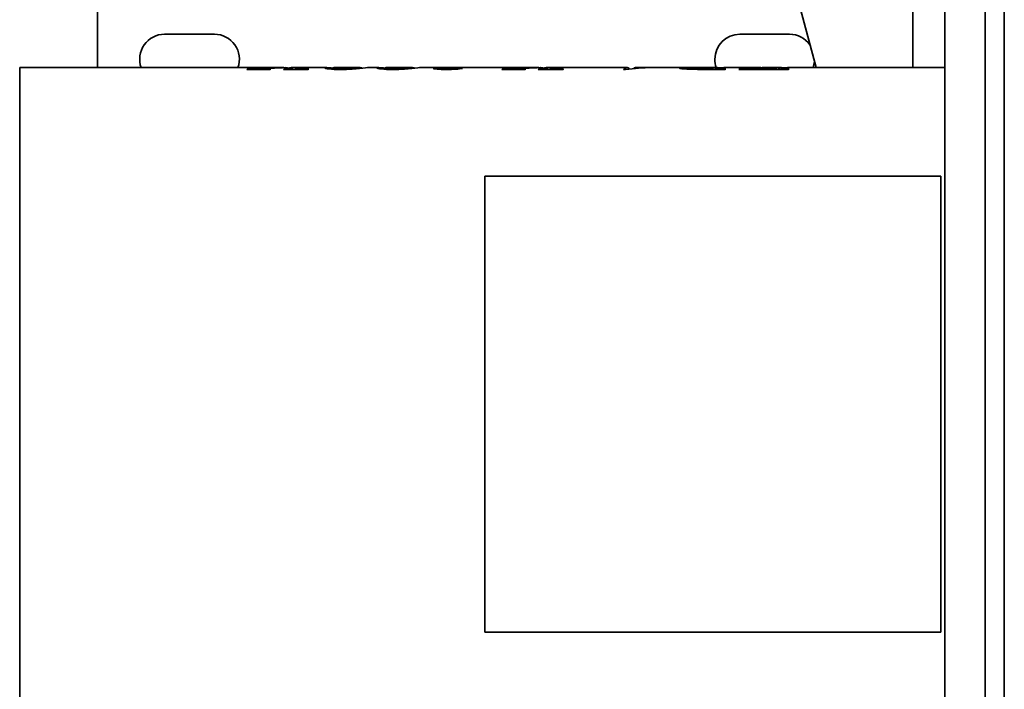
# Model space of a CAD drawing. Header units: millimetres. Extents: x 425 to 835, y 183 to 708.
# Tile 3 of 5: x 425 to 682, y 358 to 533. Entities that reach past the tile are written whole.
import ezdxf

# ---------------------------------------------------------------- set-up
doc = ezdxf.new("R2010")
doc.units = ezdxf.units.MM
doc.header["$LTSCALE"] = 3
doc.layers.add('Krawędzie widoczne(ISO)', color=7, linetype='Continuous', lineweight=35, true_color=0x262659)

msp = doc.modelspace()

# ---------------------------------------------------------------- linework, layer by layer
at = {"layer": 'Krawędzie widoczne(ISO)'}
for p, q in [((677.15, 662.81), (677.15, 201.81)), ((666.65, 202.31), (666.65, 662.31)), ((682.15, 605.96), (682.15, 433.18)), ((658.33, 541.45), (658.33, 520.11)), ((445.65, 537.31), (445.65, 520.11)), ((628.37, 537.58), (633.05, 520.11)), ((463.15, 528.81), (476.15, 528.81)), ((613.15, 528.81), (626.15, 528.81)), ((425.35, 520.11), (425.35, 344.51)), ((494.13, 520.11), (425.35, 520.11)), ((490.71, 519.65), (484.62, 519.65)), ((484.77, 519.65), (484.77, 519.7)), ((489.27, 519.65), (489.27, 519.77)), ((489.52, 519.65), (489.52, 519.73)), ((489.63, 519.84), (489.63, 519.95)), ((500.59, 519.65), (494.13, 519.65)), ((494.28, 520.09), (494.28, 520.1)), ((494.3, 519.65), (494.3, 519.7)), ((496.13, 519.65), (496.13, 519.79)), ((496.15, 519.65), (496.15, 520.1)), ((496.44, 519.65), (496.44, 520.11)), ((505.28, 520.11), (496.53, 520.11)), ((506.91, 519.68), (506.91, 519.92)), ((513.9, 520.11), (507.73, 520.11)), ((518.89, 520.11), (516.37, 520.11)), ((520.52, 519.68), (520.52, 519.92)), ((527.5, 520.11), (521.33, 520.11)), ((535.17, 520.11), (529.97, 520.11)), ((535.47, 519.63), (535.47, 519.94)), ((537.27, 520.07), (537.27, 520.09)), ((560.6, 520.11), (538.78, 520.11)), ((540.4, 519.82), (540.4, 519.9)), ((541.41, 520.1), (541.41, 520.1)), ((557.18, 519.65), (551.09, 519.65)), ((551.24, 519.65), (551.24, 519.7)), ((555.74, 519.65), (555.74, 519.77)), ((555.99, 519.65), (555.99, 519.73)), ((556.1, 519.84), (556.1, 519.95)), ((567.06, 519.65), (560.6, 519.65)), ((560.75, 520.09), (560.75, 520.1)), ((560.77, 519.65), (560.77, 519.7)), ((562.6, 519.65), (562.6, 519.79)), ((562.62, 519.65), (562.62, 520.1)), ((562.91, 519.65), (562.91, 520.11)), ((583.72, 520.11), (563, 520.11)), ((583.34, 519.61), (582.87, 519.61)), ((584.34, 519.74), (584.34, 519.83)), ((585.5, 519.87), (585.5, 519.97)), ((589.16, 520.11), (585.98, 520.11)), ((601.37, 520.11), (590.23, 520.11)), ((600.12, 519.7), (600.12, 519.95)), ((602.49, 520.09), (602.49, 520.1)), ((609.37, 519.65), (602.9, 519.65)), ((604.83, 519.65), (604.83, 519.75)), ((606.85, 520.11), (605.18, 520.11)), ((606.83, 519.65), (606.83, 520.1)), ((607.1, 519.65), (607.1, 520.11)), ((607.37, 519.65), (607.37, 519.8)), ((618.13, 520.11), (609.35, 520.11)), ((625.87, 519.65), (612.91, 519.65)), ((614.03, 519.98), (614.52, 519.98)), ((614.03, 519.65), (614.03, 519.98)), ((614.43, 519.65), (614.43, 519.93)), ((614.77, 519.65), (614.77, 519.84)), ((617.63, 520.04), (617.15, 520.04)), ((619.02, 519.74), (621.33, 519.74)), ((621.33, 519.65), (621.33, 519.74)), ((623.37, 520.1), (621.65, 520.1)), ((621.87, 520.11), (623.63, 520.11)), ((623.37, 519.65), (623.37, 520.1)), ((623.63, 519.65), (623.63, 520.11)), ((624.02, 519.65), (624.02, 519.8)), ((625.75, 519.7), (626.03, 519.7)), ((666.65, 520.11), (625.95, 520.11)), ((546.66, 491.79), (546.66, 372.82)), ((665.63, 491.79), (546.66, 491.79)), ((665.63, 372.82), (665.63, 491.79)), ((682.15, 433.18), (682.15, 266.67)), ((546.66, 372.82), (665.63, 372.82))]:
    msp.add_line(p, q, dxfattribs=at)
for centre, start, end in [((463.15, 522.31), 90, 199.7831), ((476.15, 522.31), 340.2169, 90), ((613.15, 522.31), 90, 180), ((626.15, 522.31), 35.1227, 90), ((613.15, 522.31), 180, 199.7976), ((626.15, 522.31), 340.2223, 354.8995)]:
    msp.add_arc(centre, 6.5, start, end, dxfattribs=at)
for points in [[(484.62, 519.65), (484.67, 519.67), (484.72, 519.68), (484.77, 519.7)], [(489.49, 519.82), (489.34, 519.8), (489.27, 519.79), (489.27, 519.77)], [(489.27, 519.77), (489.27, 519.75), (489.35, 519.74), (489.52, 519.73)], [(491.78, 520), (490.67, 519.94), (489.91, 519.88), (489.49, 519.82)], [(489.52, 519.73), (489.75, 519.71), (490.2, 519.7), (490.85, 519.7)], [(489.63, 519.95), (491.18, 520.04), (492.73, 520.09), (494.28, 520.1)], [(490.85, 519.7), (490.81, 519.68), (490.76, 519.67), (490.71, 519.65)], [(494.59, 520.09), (493.65, 520.08), (492.72, 520.04), (491.78, 520)], [(494.28, 520.1), (494.23, 520.11), (494.18, 520.11), (494.13, 520.11)], [(494.13, 519.65), (494.19, 519.67), (494.24, 519.68), (494.3, 519.7)], [(495.83, 519.9), (495.41, 520), (495, 520.07), (494.59, 520.09)], [(495.33, 520), (495.6, 520.05), (495.88, 520.08), (496.15, 520.1)], [(496.13, 519.79), (496.13, 519.81), (496.03, 519.85), (495.83, 519.9)], [(496.15, 520.1), (496.25, 520.1), (496.35, 520.09), (496.44, 520.09)], [(496.44, 520.11), (496.92, 520.11), (497.4, 520.07), (497.88, 519.97)], [(500.72, 519.7), (500.68, 519.68), (500.63, 519.67), (500.59, 519.65)], [(507.73, 520.11), (507.18, 520.11), (506.91, 520.02), (506.91, 519.92)], [(512.08, 519.73), (511.14, 519.66), (510.1, 519.61), (508.96, 519.61)], [(515.58, 520.07), (514.65, 519.99), (513.49, 519.85), (512.08, 519.73)], [(513.75, 520.1), (514.25, 520.12), (514.56, 520.06), (514.69, 519.98)], [(516.37, 520.11), (516.18, 520.11), (515.91, 520.09), (515.58, 520.07)], [(521.33, 520.11), (520.79, 520.11), (520.52, 520.02), (520.52, 519.92)], [(525.68, 519.73), (524.75, 519.66), (523.71, 519.61), (522.56, 519.61)], [(529.18, 520.07), (528.26, 519.99), (527.09, 519.85), (525.68, 519.73)], [(527.35, 520.1), (527.85, 520.12), (528.16, 520.06), (528.29, 519.98)], [(529.97, 520.11), (529.78, 520.11), (529.51, 520.09), (529.18, 520.07)], [(536.62, 520.05), (535.85, 520.03), (535.47, 519.99), (535.47, 519.94)], [(541.41, 520.1), (539.27, 520.09), (537.67, 520.09), (536.62, 520.05)], [(537.75, 519.75), (538.74, 519.75), (539.62, 519.81), (540.4, 519.9)], [(540.4, 519.9), (540.56, 519.89), (540.72, 519.89), (540.88, 519.89)], [(551.09, 519.65), (551.14, 519.67), (551.19, 519.68), (551.24, 519.7)], [(555.96, 519.82), (555.81, 519.8), (555.74, 519.79), (555.74, 519.77)], [(555.74, 519.77), (555.74, 519.75), (555.82, 519.74), (555.99, 519.73)], [(558.25, 520), (557.14, 519.94), (556.38, 519.88), (555.96, 519.82)], [(555.99, 519.73), (556.22, 519.71), (556.67, 519.7), (557.33, 519.7)], [(556.1, 519.95), (557.65, 520.04), (559.2, 520.09), (560.75, 520.1)], [(557.33, 519.7), (557.28, 519.68), (557.23, 519.67), (557.18, 519.65)], [(561.06, 520.09), (560.12, 520.08), (559.19, 520.04), (558.25, 520)], [(560.75, 520.1), (560.7, 520.11), (560.65, 520.11), (560.6, 520.11)], [(560.6, 519.65), (560.66, 519.67), (560.71, 519.68), (560.77, 519.7)], [(562.3, 519.9), (561.88, 520), (561.47, 520.07), (561.06, 520.09)], [(561.8, 520), (562.08, 520.05), (562.35, 520.08), (562.62, 520.1)], [(562.6, 519.79), (562.6, 519.81), (562.5, 519.85), (562.3, 519.9)], [(562.62, 520.1), (562.72, 520.1), (562.82, 520.09), (562.91, 520.09)], [(562.91, 520.11), (563.39, 520.11), (563.87, 520.07), (564.35, 519.97)], [(567.19, 519.7), (567.15, 519.68), (567.1, 519.67), (567.06, 519.65)], [(582.87, 519.61), (583.33, 520.14), (583.78, 520.25), (584.24, 519.93)], [(590.23, 520.11), (587.93, 520.11), (585.64, 519.94), (583.34, 519.61)], [(584.24, 519.93), (584.31, 519.88), (584.34, 519.84), (584.34, 519.83)], [(585.5, 519.97), (586.9, 520.07), (588.29, 520.12), (589.69, 520.1)], [(585.98, 520.11), (585.82, 520.11), (585.66, 520.06), (585.5, 519.97)], [(602.49, 520.1), (602.08, 520.11), (601.7, 520.11), (601.37, 520.11)], [(603.59, 519.74), (603.91, 519.74), (604.33, 519.74), (604.83, 519.75)], [(604.83, 519.75), (605.49, 519.96), (606.16, 520.07), (606.83, 520.1)], [(606.83, 520.1), (606.25, 520.1), (605.83, 520.1), (605.58, 520.1)], [(606.03, 520.11), (606.33, 520.11), (606.68, 520.11), (607.1, 520.11)], [(607.1, 520.11), (607.48, 520.11), (607.85, 520.08), (608.23, 520.02)], [(607.78, 519.94), (607.51, 519.88), (607.37, 519.83), (607.37, 519.8)], [(609.35, 520.11), (608.83, 520.11), (608.31, 520.05), (607.78, 519.94)], [(609.13, 519.7), (609.28, 519.7), (609.42, 519.7), (609.55, 519.7)], [(609.55, 519.7), (609.49, 519.68), (609.43, 519.67), (609.37, 519.65)], [(612.91, 519.65), (613.29, 519.8), (613.66, 519.91), (614.03, 519.98)], [(614.52, 519.98), (614.46, 519.96), (614.43, 519.94), (614.43, 519.93)], [(614.43, 519.93), (614.43, 519.89), (614.54, 519.87), (614.77, 519.84)], [(614.77, 519.84), (615.07, 519.81), (615.51, 519.78), (616.09, 519.76)], [(616.09, 519.76), (616.51, 519.75), (617.49, 519.74), (619.02, 519.74)], [(617.15, 520.04), (617.64, 520.11), (618.13, 520.12), (618.63, 520.09)], [(621.33, 519.74), (622.01, 519.96), (622.69, 520.08), (623.37, 520.1)], [(623.63, 520.11), (624.01, 520.1), (624.39, 520.07), (624.77, 520.01)], [(624.4, 519.94), (624.14, 519.89), (624.02, 519.83), (624.02, 519.8)], [(625.95, 520.11), (625.43, 520.11), (624.91, 520.05), (624.4, 519.94)], [(626.03, 519.7), (625.98, 519.68), (625.92, 519.67), (625.87, 519.65)]]:
    msp.add_open_spline(points, degree=3, dxfattribs=at)
for points, knots in [([(484.77, 519.7), (485.62, 519.71), (486.37, 519.74), (487.01, 519.77), (487.65, 519.8), (488.53, 519.87), (489.63, 519.95)], [0, 0, 0, 0, 1, 1, 1, 2, 2, 2, 2]), ([(494.3, 519.7), (494.88, 519.7), (495.28, 519.7), (495.49, 519.71), (495.71, 519.72), (495.86, 519.73), (495.97, 519.74), (496.08, 519.76), (496.13, 519.77), (496.13, 519.79)], [0, 0, 0, 0, 1, 1, 1, 2, 2, 2, 3, 3, 3, 3]), ([(497.88, 519.97), (498.33, 519.88), (498.71, 519.79), (499.03, 519.76), (499.35, 519.72), (499.92, 519.7), (500.72, 519.7)], [0, 0, 0, 0, 1, 1, 1, 2, 2, 2, 2]), ([(504.93, 520.04), (504.93, 520.11), (505.22, 520.12), (505.79, 520.08), (506.1, 520.06), (506.49, 520.02), (506.95, 519.98)], [0, 0, 0, 0, 1, 1, 1, 1.548952, 1.548952, 1.548952, 1.548952]), ([(508.96, 519.61), (507.82, 519.61), (506.86, 519.67), (506.09, 519.75), (505.32, 519.84), (504.93, 519.96), (504.93, 520.04)], [0, 0, 0, 0, 1, 1, 1, 2, 2, 2, 2]), ([(506.91, 519.92), (506.91, 519.85), (507.11, 519.79), (507.52, 519.75), (507.92, 519.71), (508.39, 519.68), (508.93, 519.68)], [0, 0, 0, 0, 1, 1, 1, 2, 2, 2, 2]), ([(508.93, 519.68), (509.44, 519.68), (509.96, 519.7), (510.49, 519.74), (511.02, 519.78), (511.56, 519.85), (512.13, 519.93), (512.69, 520.01), (513.23, 520.09), (513.75, 520.1)], [0, 0, 0, 0, 1, 1, 1, 2, 2, 2, 3, 3, 3, 3]), ([(518.53, 520.04), (518.53, 520.11), (518.82, 520.12), (519.39, 520.08), (519.71, 520.06), (520.09, 520.02), (520.55, 519.98)], [0, 0, 0, 0, 1, 1, 1, 1.548952, 1.548952, 1.548952, 1.548952]), ([(522.56, 519.61), (521.42, 519.61), (520.47, 519.67), (519.69, 519.75), (518.92, 519.84), (518.53, 519.96), (518.53, 520.04)], [0, 0, 0, 0, 1, 1, 1, 2, 2, 2, 2]), ([(520.52, 519.92), (520.52, 519.85), (520.72, 519.79), (521.12, 519.75), (521.52, 519.71), (521.99, 519.68), (522.53, 519.68)], [0, 0, 0, 0, 1, 1, 1, 2, 2, 2, 2]), ([(522.53, 519.68), (523.04, 519.68), (523.56, 519.7), (524.09, 519.74), (524.62, 519.78), (525.17, 519.85), (525.73, 519.93), (526.29, 520.01), (526.84, 520.09), (527.35, 520.1)], [0, 0, 0, 0, 1, 1, 1, 2, 2, 2, 3, 3, 3, 3]), ([(533.22, 519.9), (533.22, 519.96), (533.53, 520), (534.13, 520.03), (534.74, 520.06), (535.79, 520.08), (537.27, 520.09)], [0, 0, 0, 0, 1, 1, 1, 2, 2, 2, 2]), ([(536.74, 519.61), (535.69, 519.61), (534.84, 519.65), (534.19, 519.71), (533.55, 519.77), (533.22, 519.83), (533.22, 519.9)], [0, 0, 0, 0, 1, 1, 1, 2, 2, 2, 2]), ([(537.27, 520.09), (536.35, 520.1), (535.65, 520.11), (535.18, 520.11), (535.18, 520.11), (535.17, 520.11), (535.17, 520.11)], [0, 0, 0, 0, 1, 1, 1, 1.006887, 1.006887, 1.006887, 1.006887]), ([(535.47, 519.94), (535.47, 519.89), (535.7, 519.85), (536.14, 519.81), (536.59, 519.77), (537.12, 519.75), (537.75, 519.75)], [0, 0, 0, 0, 1, 1, 1, 2, 2, 2, 2]), ([(540.88, 519.89), (540.42, 519.81), (539.83, 519.74), (539.11, 519.69), (538.39, 519.64), (537.6, 519.61), (536.74, 519.61)], [0, 0, 0, 0, 1, 1, 1, 2, 2, 2, 2]), ([(537.22, 520.09), (537.24, 520.09), (537.26, 520.09), (537.28, 520.09), (537.63, 520.1), (538.19, 520.11), (538.94, 520.11), (539.7, 520.11), (540.52, 520.1), (541.41, 520.1)], [0.943378, 0.943378, 0.943378, 0.943378, 1, 1, 1, 2, 2, 2, 3, 3, 3, 3]), ([(551.24, 519.7), (552.09, 519.71), (552.84, 519.74), (553.48, 519.77), (554.12, 519.8), (555, 519.87), (556.1, 519.95)], [0, 0, 0, 0, 1, 1, 1, 2, 2, 2, 2]), ([(560.77, 519.7), (561.35, 519.7), (561.75, 519.7), (561.97, 519.71), (562.18, 519.72), (562.34, 519.73), (562.44, 519.74), (562.55, 519.76), (562.6, 519.77), (562.6, 519.79)], [0, 0, 0, 0, 1, 1, 1, 2, 2, 2, 3, 3, 3, 3]), ([(564.35, 519.97), (564.8, 519.88), (565.18, 519.79), (565.5, 519.76), (565.83, 519.72), (566.39, 519.7), (567.19, 519.7)], [0, 0, 0, 0, 1, 1, 1, 2, 2, 2, 2]), ([(597.44, 519.96), (597.44, 520.02), (597.84, 520.05), (598.63, 520.08), (599.42, 520.1), (600.7, 520.1), (602.49, 520.1)], [0, 0, 0, 0, 1, 1, 1, 2, 2, 2, 2]), ([(602.9, 519.65), (601.81, 519.65), (600.84, 519.67), (599.99, 519.7), (599.13, 519.73), (598.5, 519.78), (598.08, 519.82), (597.65, 519.87), (597.44, 519.92), (597.44, 519.96)], [0, 0, 0, 0, 1, 1, 1, 2, 2, 2, 3, 3, 3, 3]), ([(605.58, 520.1), (603.73, 520.1), (602.36, 520.1), (601.47, 520.08), (600.57, 520.06), (600.12, 520.02), (600.12, 519.95)], [0, 0, 0, 0, 1, 1, 1, 2, 2, 2, 2]), ([(600.12, 519.95), (600.12, 519.9), (600.4, 519.84), (600.95, 519.8), (601.5, 519.76), (602.38, 519.74), (603.59, 519.74)], [0, 0, 0, 0, 1, 1, 1, 2, 2, 2, 2]), ([(602.49, 520.1), (602.57, 520.1), (602.65, 520.1), (602.74, 520.1), (603.43, 520.11), (604.52, 520.11), (606.03, 520.11)], [0.864986, 0.864986, 0.864986, 0.864986, 1, 1, 1, 2, 2, 2, 2]), ([(607.37, 519.8), (607.37, 519.77), (607.49, 519.74), (607.74, 519.73), (607.98, 519.71), (608.45, 519.7), (609.13, 519.7)], [0, 0, 0, 0, 1, 1, 1, 2, 2, 2, 2]), ([(621.65, 520.1), (620.44, 520.1), (619.57, 520.1), (619.03, 520.09), (618.49, 520.09), (618.03, 520.08), (617.63, 520.04)], [0, 0, 0, 0, 1, 1, 1, 2, 2, 2, 2]), ([(619.33, 520.1), (619.37, 520.1), (619.43, 520.1), (619.52, 520.1), (619.68, 520.1), (619.89, 520.11), (620.16, 520.11), (620.43, 520.11), (621, 520.11), (621.87, 520.11)], [0.407422, 0.407422, 0.407422, 0.407422, 1, 1, 1, 2, 2, 2, 3, 3, 3, 3]), ([(624.02, 519.8), (624.02, 519.77), (624.13, 519.74), (624.37, 519.73), (624.6, 519.71), (625.07, 519.7), (625.75, 519.7)], [0, 0, 0, 0, 1, 1, 1, 2, 2, 2, 2])]:
    msp.add_open_spline(points, degree=3, knots=knots, dxfattribs=at)

doc.saveas('drawing.dxf')
